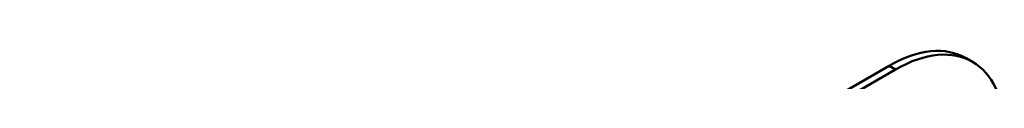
# Model space of a CAD drawing. Header units: millimetres. Extents: x 20 to 833, y 20 to 574.
# Tile 6 of 8: x 360.29 to 403.85, y 179.25 to 180.81. Entities that reach past the tile are written whole.
import ezdxf

# ---------------------------------------------------------------- set-up
doc = ezdxf.new("R2010")
doc.units = ezdxf.units.MM
doc.header["$LTSCALE"] = 2
doc.layers.add('Sichtbare Kanten(DIN)', color=7, linetype='Continuous', lineweight=50)
doc.layers.add('Sichtbare tangentiale Kanten(DIN)', color=7, linetype='Continuous', lineweight=50)

msp = doc.modelspace()

# ---------------------------------------------------------------- linework, layer by layer
at = {"layer": 'Sichtbare Kanten(DIN)'}
for p, q in [((398.758, 179.951), (360.291, 157.742)), ((402.441, 180.124), (402.158, 180.287)), ((399.041, 179.787), (360.574, 157.579))]:
    msp.add_line(p, q, dxfattribs=at)
for centre, start_param, end_param in [((398.758, 174.399), 0, 0.785398), ((399.041, 174.235), 5.497787, 7.068583)]:
    msp.add_ellipse(centre, major_axis=(3.4, 5.889), ratio=0.57735, start_param=start_param, end_param=end_param, dxfattribs=at)
at = {"layer": 'Sichtbare tangentiale Kanten(DIN)'}
msp.add_line((399.041, 179.787), (398.758, 179.951), dxfattribs=at)

doc.saveas('drawing.dxf')
